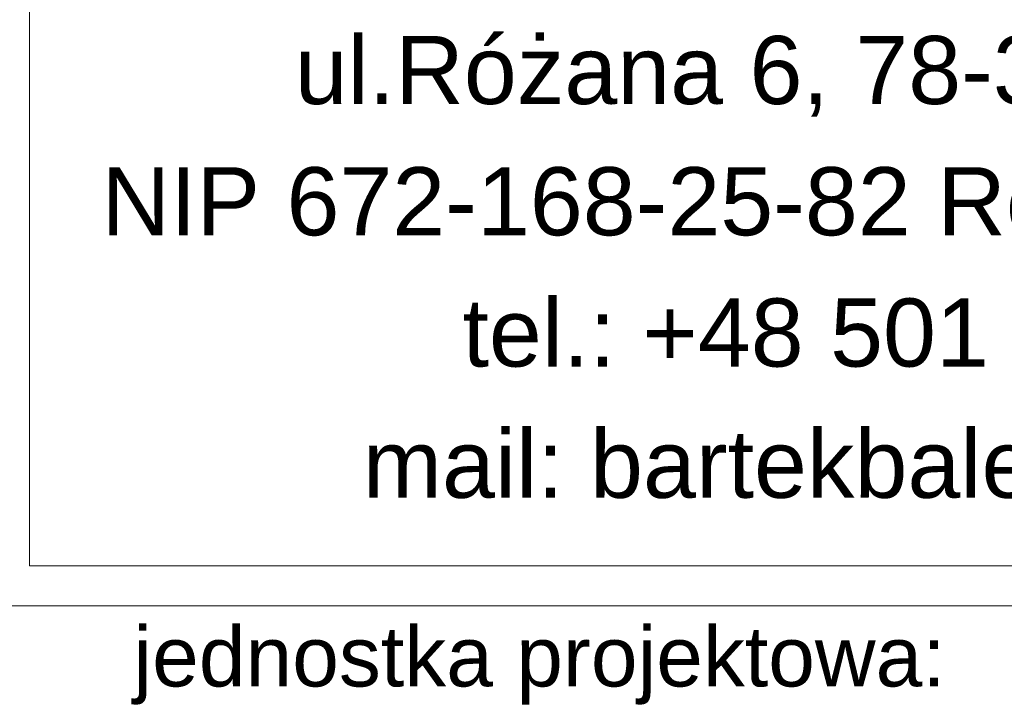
# Model space of a CAD drawing. Extents: x -558982 to 5119495, y -5290134 to 97908.
# Tile 174 of 256: x -467789 to -465175, y 14314 to 16137. Entities that reach past the tile are written whole.
import ezdxf

# ---------------------------------------------------------------- set-up
doc = ezdxf.new("R2010")
doc.units = 0
doc.header["$MEASUREMENT"] = 0
doc.layers.add('ARCH TABELA_Nr_Pióra__21', color=252, linetype='Continuous', lineweight=9)
doc.layers.add('ARCH TABELA_Nr_Pióra__7', color=252, linetype='Continuous', lineweight=13)
doc.styles.add('GENERATED_STYLE_7', font='arial.ttf')

msp = doc.modelspace()

# ---------------------------------------------------------------- linework, layer by layer
at = {"layer": 'ARCH TABELA_Nr_Pióra__21', "color": 0, "linetype": 'Continuous'}
for p, q in [((-467763.9, 14686.9), (-467763.9, 16920.9)), ((-467763.9, 14686.9), (-463083.1, 14686.9)), ((-467870.3, 14580.5), (-462976.7, 14580.5))]:
    msp.add_line(p, q, dxfattribs=at)

# ---------------------------------------------------------------- texts
at = {"layer": 'ARCH TABELA_Nr_Pióra__7', "color": 0, "linetype": 'Continuous', "insert": (-465423.5, 16094.1), "char_height": 180.852, "width": 4680.851, "attachment_point": 2, "line_spacing_factor": 1.156383, "style": 'GENERATED_STYLE_7'}
msp.add_mtext('{ul.Różana 6, 78-300 Świdwin\\PNIP 672-168-25-82 Regon 331349321\\Ptel.: +48 501 059 462\\Pmail: bartekbalejko@o2.pl}', dxfattribs=at)
at = {"layer": 'ARCH TABELA_Nr_Pióra__7', "color": 0, "linetype": 'Continuous', "insert": (-467487.4, 14525.9), "char_height": 159.58, "attachment_point": 1, "style": 'GENERATED_STYLE_7'}
msp.add_mtext('{jednostka projektowa:}', dxfattribs=at)

doc.saveas('drawing.dxf')
